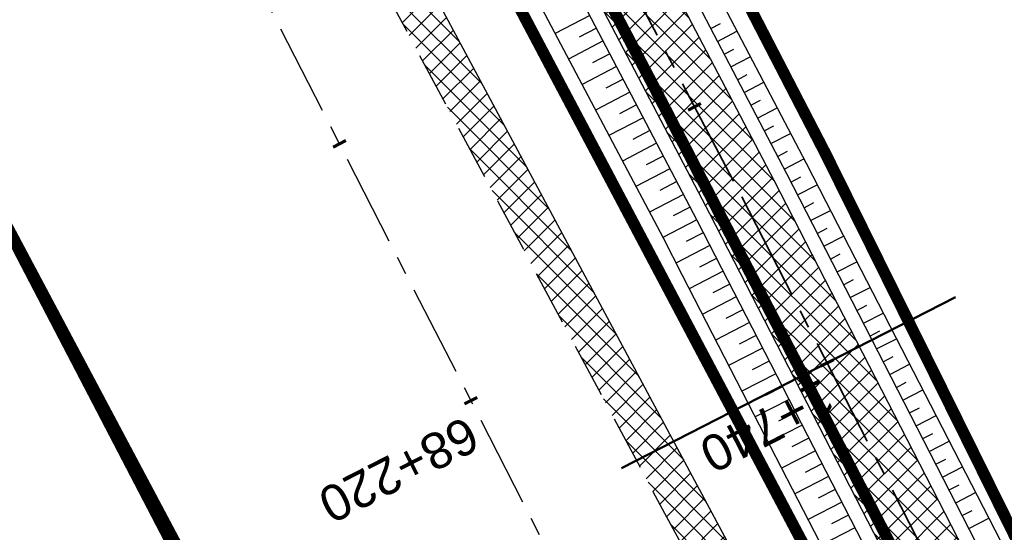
# Model space of a CAD drawing. Header units: metres. Extents: x 7529682 to 7533711, y 5721195 to 5727842.
# Tile 142 of 232: x 7530502 to 7530536, y 5726254 to 5726272. Entities that reach past the tile are written whole.
import ezdxf

# ---------------------------------------------------------------- set-up
doc = ezdxf.new("R2010")
doc.units = ezdxf.units.M
for name, pattern in [('817-dzialki-09-05-04$0$HIDDEN', [0.375, 0.25, -0.125]), ('ACAD_ISO05W100', [33, 24, -3, 0, -3, 0, -3]), ('CENTER', [50.800000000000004, 31.75, -6.35, 6.35, -6.35]), ('CENTER2', [28.575000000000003, 19.05, -3.175, 3.175, -3.175]), ('HIDDEN', [9.524999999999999, 6.35, -3.175])]:
    doc.linetypes.add(name, pattern=pattern)
for name, color, linetype in [('C-DROGI-SYTUACJA', 7, 'Continuous'), ('C-DROGI-SYTUACJA-ETYKIETY', 7, 'Continuous'), ('D-hatch-pobocza', 131, 'Continuous'), ('D-pobocza', 60, 'Continuous'), ('D-rowy', 160, 'Continuous'), ('D-skarpa', 2, 'Continuous'), ('D-skarpa-kreskowanie', 2, 'Continuous')]:
    doc.layers.add(name, color=color, linetype=linetype)
for name, color, linetype, lineweight, true_color in [('D-hatch-ciag-pieszo-rowerowy', 7, 'Continuous', 13, 0xff9f80), ('D-LR-etap-III', 7, '817-dzialki-09-05-04$0$HIDDEN', 50, 0x00008f), ('D-przekroje-pop', 7, 'Continuous', 50, 0x000099)]:
    doc.layers.add(name, color=color, linetype=linetype, lineweight=lineweight, true_color=true_color)
for name, color, linetype, lineweight in [('D-krawędzie', 3, 'Continuous', 30), ('D-obrzeża', 2, 'Continuous', 30), ('D-oś', 10, 'CENTER', 30), ('D-pas-drogowy', 7, 'ACAD_ISO05W100', 50)]:
    doc.layers.add(name, color=color, linetype=linetype, lineweight=lineweight)
doc.layers.add('poprzeczki', color=7, linetype='Continuous', true_color=0x0000c7)
doc.styles.get("Standard").update_dxf_attribs({"font": 'arial.ttf'})
pattern_1 = [(45, (0, 0), (-0.3367596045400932, 0.3367596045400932), []), (135, (0, 0), (-0.3367596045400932, -0.3367596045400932), [])]

# ---------------------------------------------------------------- blocks, each defined once
blk = doc.blocks.new('AeccTickLine')
at = {"color": 0, "linetype": 'ByBlock', "lineweight": -2}
blk.add_line((0, 1), (-3.673819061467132e-16, -1), dxfattribs=at)

msp = doc.modelspace()

# ---------------------------------------------------------------- hatches: boundary and pattern name
at = {"layer": 'D-hatch-ciag-pieszo-rowerowy'}
h = msp.add_hatch(dxfattribs=at)
h.set_pattern_fill('ANSI37', color=256, scale=0.15, style=0)
h.set_pattern_definition(pattern_1)
edge = h.paths.add_edge_path()
edge.add_line((7530579.998522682, 5726163.493739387), (7530582.284496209, 5726164.518555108))
edge.add_line((7530582.284496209, 5726164.518555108), (7530574.938047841, 5726178.433592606))
edge.add_arc((7530619.154135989, 5726201.777490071), 49.99999999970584, 202.6680019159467, 207.8318275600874, ccw=False)
edge.add_line((7530573.016462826, 5726182.507951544), (7530570.149922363, 5726189.371401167))
edge.add_arc((7530524.012249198, 5726170.10186264), 50.00000000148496, 22.66800191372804, 27.59343639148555)
edge.add_line((7530568.325081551, 5726193.261588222), (7530565.111118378, 5726199.411048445))
edge.add_arc((7530529.660852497, 5726180.883267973), 40.00000000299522, 27.5934364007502, 33.13088798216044)
edge.add_line((7530563.157820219, 5726202.745407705), (7530555.510576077, 5726214.462444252))
edge.add_arc((7530589.007543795, 5726236.324583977), 39.99999999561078, 208.4475238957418, 213.1308879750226, ccw=False)
edge.add_line((7530553.837393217, 5726217.270437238), (7530543.027684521, 5726237.223001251))
edge.add_line((7530543.027684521, 5726237.223001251), (7530528.098577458, 5726266.318802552))
edge.add_line((7530528.098577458, 5726266.318802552), (7530507.524476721, 5726305.703644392))
edge.add_line((7530507.524476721, 5726305.703644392), (7530488.365786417, 5726341.908676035))
edge.add_line((7530488.365786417, 5726341.908676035), (7530485.291037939, 5726347.724119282))
edge.add_line((7530485.291037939, 5726347.724119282), (7530482.336740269, 5726347.963133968))
edge.add_line((7530482.336740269, 5726347.963133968), (7530486.156097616, 5726340.739370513))
edge.add_line((7530486.156097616, 5726340.739370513), (7530505.311679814, 5726304.540212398))
edge.add_line((7530505.311679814, 5726304.540212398), (7530525.878466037, 5726265.169372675))
edge.add_line((7530525.878466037, 5726265.169372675), (7530540.816194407, 5726236.056769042))
edge.add_line((7530540.816194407, 5726236.056769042), (7530551.687957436, 5726215.98966512))
edge.add_arc((7530586.858108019, 5726235.043811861), 40.00000000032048, 208.4475238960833, 213.1308879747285)
edge.add_line((7530553.361140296, 5726213.181672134), (7530560.998180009, 5726201.480270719))
edge.add_arc((7530527.501212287, 5726179.618130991), 40.00000000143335, 27.59343638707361, 33.130887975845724, ccw=False)
edge.add_line((7530562.95147817, 5726198.145911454), (7530566.059636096, 5726192.19889448))
edge.add_arc((7530521.746803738, 5726169.039168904), 50.00000000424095, 22.668001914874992, 27.593436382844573, ccw=False)
edge.add_line((7530567.884476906, 5726188.308707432), (7530570.753025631, 5726181.440449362))
edge.add_arc((7530616.890698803, 5726200.709987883), 50.00000000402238, 202.6680019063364, 207.8318275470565)
edge.add_line((7530572.674610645, 5726177.366090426), (7530579.998522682, 5726163.493739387))
at = {"layer": 'D-hatch-pobocza'}
h = msp.add_hatch(dxfattribs=at)
h.set_pattern_fill('ANSI37', color=256, scale=0.15, style=0)
h.set_pattern_definition(pattern_1)
h.paths.add_polyline_path([(7530484.05, 5726334.34), (7530471.92, 5726357.11), (7530458.95, 5726381.07), (7530447.57, 5726403.23), (7530435.55, 5726425.46), (7530424.34, 5726446.96), (7530408.219999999, 5726477.68), (7530396.719999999, 5726499.26), (7530381.74, 5726527.87), (7530371.44, 5726547.5), (7530359.58, 5726569.81), (7530349.42, 5726588.72), (7530332.29, 5726621.37), (7530323.719999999, 5726638.05), (7530306.54, 5726670.82), (7530298.559999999, 5726686.33), (7530287.259999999, 5726707.54), (7530284.291048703, 5726713.261271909), (7530282.669641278, 5726712.403913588), (7530284.501430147, 5726708.939695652), (7530291.375516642, 5726695.939652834), (7530296.045865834, 5726687.107244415), (7530304.46414878, 5726671.186868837), (7530316.603827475, 5726648.181421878), (7530333.058434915, 5726617.014067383), (7530350.00379698, 5726585.00616126), (7530367.257623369, 5726552.315762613), (7530385.762825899, 5726517.234589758), (7530404.054360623, 5726482.546167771), (7530421.086512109, 5726450.182125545), (7530442.441939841, 5726409.661369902), (7530463.421308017, 5726369.849931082), (7530489.269347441, 5726320.82820421), (7530506.411845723, 5726288.291398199), (7530524.314558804, 5726254.7836642), (7530540.549094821, 5726224.891183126), (7530548.272673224, 5726210.668598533), (7530551.69684983, 5726207.034942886), (7530543.21, 5726222.9), (7530538.34, 5726232.11), (7530533.7, 5726240.35), (7530511.95, 5726280.97), (7530499.24, 5726305.31)])

# ---------------------------------------------------------------- linework, layer by layer
at = {"layer": 'C-DROGI-SYTUACJA', "color": 10, "linetype": 'CENTER2', "lineweight": 35, "ltscale": 0.2}
msp.add_lwpolyline([(7530444.81964382, 5726422.144181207), (7530467.787193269, 5726378.155809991), (7530487.261147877, 5726341.323634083), (7530506.418078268, 5726305.121928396), (7530526.988521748, 5726265.744087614), (7530541.921939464, 5726236.639885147), (7530552.762675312, 5726216.630051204, 0.02043787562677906), (7530554.435858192, 5726213.822058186), (7530562.078000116, 5726202.112839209, -0.02416639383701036), (7530564.031298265, 5726198.778479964), (7530567.391574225, 5726192.349071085, -0.02149457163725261), (7530568.851446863, 5726189.236921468), (7530572.058530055, 5726181.558099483, 0.02253525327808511), (7530573.595798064, 5726178.298612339), (7530581.269449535, 5726163.763813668, 0.09655801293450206), (7530584.871000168, 5726159.294358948), (7530589.549337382, 5726155.353842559, -0.1081082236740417), (7530591.633482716, 5726152.642882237), (7530599.060079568, 5726136.869261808, -0.1935663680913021), (7530599.403975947, 5726130.908749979), (7530599.097438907, 5726129.998316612, 0.2231735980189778), (7530599.582685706, 5726125.774388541), (7530602.576188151, 5726120.930317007, -0.0171909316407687)], format="xyb", dxfattribs=at)
at = {"layer": 'D-krawędzie', "linetype": 'HIDDEN', "ltscale": 0.3}
msp.add_lwpolyline([(7530304.46414878, 5726671.186868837), (7530316.603827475, 5726648.181421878), (7530333.058434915, 5726617.014067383), (7530350.00379698, 5726585.00616126), (7530367.257623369, 5726552.315762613), (7530385.762825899, 5726517.234589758), (7530404.054360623, 5726482.546167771), (7530421.086512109, 5726450.182125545), (7530442.441939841, 5726409.661369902), (7530463.421308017, 5726369.849931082), (7530489.269347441, 5726320.82820421), (7530506.411845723, 5726288.291398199), (7530524.314558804, 5726254.7836642), (7530540.549094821, 5726224.891183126), (7530548.24, 5726210.73)], dxfattribs=at)
at = {"layer": 'D-LR-etap-III', "ltscale": 10, "flags": 128}
msp.add_lwpolyline([(7531750.474471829, 5723895.103125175, 0.4, 0.4, 0), (7531750.505, 5723895.13, 0.4, 0.4, 0), (7531682.71, 5724022.92, 0.4, 0.4, 0), (7531619.177023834, 5724147.203692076, 0.4, 0.4, 0), (7531592.308960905, 5724198.48863389, 0.4, 0.4, 0), (7531553.263875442, 5724272.918564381, 0.4, 0.4, 0), (7531504.019999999, 5724366.79, 0.4, 0.4, 0), (7531482.09, 5724407.62, 0.4, 0.4, 0), (7531412.350402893, 5724541.182759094, 0.4, 0.4, 0), (7531388.463669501, 5724586.929768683, 0.4, 0.4, 0), (7531345.12, 5724669.94, 0.4, 0.4, 0), (7531127.66, 5725081.67, 0.4, 0.4, 0), (7531059.253139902, 5725211.040795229, 0.4, 0.4, 0), (7531008.007244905, 5725307.953830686, 0.4, 0.4, 0), (7530964.181635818, 5725390.835555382, 0.4, 0.4, 0), (7530914.557354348, 5725484.683561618, 0.4, 0.4, 0), (7530865.243241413, 5725577.493975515, 0.4, 0.4, 0), (7530840.085257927, 5725624.058651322, 0.4, 0.4, 0), (7530802.559525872, 5725694.924584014, 0.4, 0.4, 0), (7530755.54, 5725787.51, 0.4, 0.4, 0), (7530708.717810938, 5725876.303221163, 0.4, 0.4, 0), (7530695.12, 5725902.09, 0.4, 0.4, 0), (7530642.91397006, 5726001.07839487, 0.4, 0.4, 0), (7530634.934723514, 5726016.146615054, 0.4, 0.4, 0), (7530610.820000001, 5726061.929999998, 0.4, 0.4, 0), (7530610.820000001, 5726061.929999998, 0.4, 0.4, 0), (7530607.21, 5726063.51, 0.4, 0.4, 0), (7530597.42, 5726080.68, 0.4, 0.4, 0), (7530591.16, 5726088.44, 0.4, 0.4, 0), (7530581.28, 5726107.21, 0.4, 0.4, 0), (7530571.29, 5726130.56, 0.4, 0.4, 0), (7530549.554994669, 5726171.527317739, 0.4, 0.4, 0), (7530531.014309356, 5726206.473807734, 0.4, 0.4, 0), (7530516.461208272, 5726236.016618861, 0.4, 0.4, 0), (7530500.798929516, 5726266.141265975, 0.4, 0.4, 0), (7530491.349999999, 5726283.94, 0.4, 0.4, 0), (7530482.4, 5726303.41, 0.4, 0.4, 0), (7530482.4, 5726303.41, 0.4, 0.4, 0), (7530450.41, 5726357.28, 0.4, 0.4, 0), (7530397.759396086, 5726458.499907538, 0.4, 0.4, 0), (7530334.707815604, 5726583.664702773, 0.4, 0.4, 0), (7530303.939274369, 5726645.167943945, 0.4, 0.4, 0), (7530300.509779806, 5726651.777515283, 0.4, 0.4, 0), (7530289.213532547, 5726671.966724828, 0.4, 0.4, 0), (7530281.54, 5726685.57, 0.4, 0.4, 0), (7530261.37085633, 5726724.163374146, 0.4, 0.4, 0), (7530254.03, 5726738.21, 0.4, 0.4, 0), (7530197.219999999, 5726845.06, 0.4, 0.4, 0), (7530194.71, 5726849.15, 0.4, 0.4, 0), (7530195.92, 5726850.75, 0.4, 0.4, 0), (7530170.546669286, 5726892.961489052, 0.4, 0.4, 0), (7530143.174718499, 5726945.065838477, 0.4, 0.4, 0), (7530105.059999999, 5727018.32, 0.4, 0.4, 0), (7530100.059999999, 5727027.16, 0.4, 0.4, 0), (7530062.318670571, 5727099.625398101, 0.4, 0.4, 0), (7530015.378537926, 5727189.420463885, 0.4, 0.4, 0), (7529983.207960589, 5727250.206596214, 0.4, 0.4, 0), (7529953.284293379, 5727306.74720398, 0.4, 0.4, 0), (7529900.67053443, 5727406.15903814, 0.4, 0.4, 0), (7529890.630239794, 5727425.131178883, 0.4, 0.4, 0), (7529875.155383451, 5727454.426350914, 0.4, 0.4, 0), (7529857.560096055, 5727487.787346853, 0.4, 0.4, 0), (7529835.194401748, 5727530.19312405, 0.4, 0.4, 0), (7529811.740544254, 5727574.662079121, 0.4, 0.4, 0), (7529792.101859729, 5727611.922638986, 0.4, 0.4, 0), (7529768.066117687, 5727657.469613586, 0.4, 0.4, 0), (7529755.210566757, 5727682.131373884, 0.4, 0.4, 0), (7529753.309999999, 5727681.13, 0.4, 0.4, 0), (7529739.21, 5727707.77, 0.4, 0.4, 0), (7529735.394745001, 5727711.251990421, 0.4, 0.4, 0), (7529725.42, 5727730.2, 0.4, 0.4, 0), (7529723.55, 5727729.88, 0.4, 0.4, 0), (7529695.566668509, 5727782.932080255, 0.4, 0.4, 0), (7529717.67971874, 5727794.024357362, 0.4, 0.4, 0), (7529736.274870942, 5727758.647400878, 0.4, 0.4, 0), (7529736.274870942, 5727758.647400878, 0.4, 0.4, 0), (7529744.511003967, 5727750.406106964, 0.4, 0.4, 0), (7529744.511003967, 5727750.406106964, 0.4, 0.4, 0), (7529750.282568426, 5727738.549848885, 0.4, 0.4, 0), (7529777.108510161, 5727687.569424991, 0.4, 0.4, 0), (7529796.51537536, 5727651.329932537, 0.4, 0.4, 0), (7529814.937945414, 5727616.793170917, 0.4, 0.4, 0), (7529839.006722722, 5727572.303976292, 0.4, 0.4, 0), (7529860.617626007, 5727532.509108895, 0.4, 0.4, 0), (7529882.348967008, 5727491.504261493, 0.4, 0.4, 0), (7529904.865139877, 5727449.096370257, 0.4, 0.4, 0), (7529920.747384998, 5727418.884773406, 0.4, 0.4, 0), (7529946.676504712, 5727368.547487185, 0.4, 0.4, 0), (7529972.024701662, 5727320.573310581, 0.4, 0.4, 0), (7529987.740014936, 5727290.153392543, 0.4, 0.4, 0), (7529996.497385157, 5727273.661630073, 0.4, 0.4, 0), (7530017.541471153, 5727234.202689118, 0.4, 0.4, 0), (7530033.053657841, 5727204.864166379, 0.4, 0.4, 0), (7530051.622983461, 5727170.222745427, 0.4, 0.4, 0), (7530069.276612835, 5727137.015751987, 0.4, 0.4, 0), (7530089.385386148, 5727097.533639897, 0.4, 0.4, 0), (7530109.712512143, 5727060.746615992, 0.4, 0.4, 0), (7530136.769722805, 5727011.640131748, 0.4, 0.4, 0), (7530162.446686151, 5726962.743777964, 0.4, 0.4, 0), (7530187.674104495, 5726916.992101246, 0.4, 0.4, 0), (7530207.820739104, 5726879.335323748, 0.4, 0.4, 0), (7530230.625609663, 5726834.518686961, 0.4, 0.4, 0), (7530262.288093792, 5726776.61832811, 0.4, 0.4, 0), (7530277.509672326, 5726760.213143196, 0.4, 0.4, 0), (7530286.036865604, 5726744.106684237, 0.4, 0.4, 0), (7530288.097472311, 5726735.884066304, 0.4, 0.4, 0), (7530290.393870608, 5726725.046963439, 0.4, 0.4, 0), (7530296.17664807, 5726713.582980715, 0.4, 0.4, 0), (7530302.726195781, 5726701.18226779, 0.4, 0.4, 0), (7530325.685047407, 5726657.466383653, 0.4, 0.4, 0), (7530343.243978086, 5726623.648592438, 0.4, 0.4, 0), (7530360.229820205, 5726591.746871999, 0.4, 0.4, 0), (7530383.20855044, 5726548.059469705, 0.4, 0.4, 0), (7530406.017875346, 5726503.605514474, 0.4, 0.4, 0), (7530427.464919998, 5726462.620289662, 0.4, 0.4, 0), (7530447.9278544, 5726424.388014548, 0.4, 0.4, 0), (7530471.126878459, 5726379.920667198, 0.4, 0.4, 0), (7530490.501003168, 5726343.033350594, 0.4, 0.4, 0), (7530509.499458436, 5726306.733076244, 0.4, 0.4, 0), (7530529.890269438, 5726267.244072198, 0.4, 0.4, 0), (7530543.852446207, 5726238.990319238, 0.4, 0.4, 0), (7530554.808897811, 5726218.943990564, 0.4, 0.4, 0), (7530559.027108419, 5726212.223286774, 0.4, 0.4, 0), (7530563.060988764, 5726206.409670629, 0.4, 0.4, 0), (7530566.93354971, 5726200.463543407, 0.4, 0.4, 0), (7530569.771022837, 5726194.901501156, 0.4, 0.4, 0), (7530571.47319415, 5726191.282350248, 0.4, 0.4, 0), (7530572.839142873, 5726188.024533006, 0.4, 0.4, 0), (7530575.295071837, 5726182.034664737, 0.4, 0.4, 0), (7530579.736851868, 5726173.306070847, 0.4, 0.4, 0), (7530583.3, 5726167.41, 0.4, 0.4, 0), (7530593.4, 5726163.33, 0.4, 0.4, 0), (7530598.618375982, 5726155.264489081, 0.4, 0.4, 0), (7530608.258304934, 5726140.497132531, 0.4, 0.4, 0), (7530603.269999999, 5726136.83, 0.4, 0.4, 0), (7530606.53, 5726131.84, 0.4, 0.4, 0), (7530604.239057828, 5726124.21679044, 0.4, 0.4, 0), (7530605.847136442, 5726121.630127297, 0.4, 0.4, 0), (7530608.971611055, 5726116.164124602, 0.4, 0.4, 0), (7530618.114293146, 5726097.791111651, 0.4, 0.4, 0), (7530651.213125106, 5726034.959524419, 0.4, 0.4, 0), (7530670.243741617, 5725998.61095082, 0.4, 0.4, 0), (7530698.075474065, 5725945.952624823, 0.4, 0.4, 0), (7530716.505955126, 5725911.3051464, 0.4, 0.4, 0), (7530735.223454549, 5725875.667401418, 0.4, 0.4, 0), (7530752.504235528, 5725842.154920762, 0.4, 0.4, 0), (7530778.310652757, 5725793.501254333, 0.4, 0.4, 0), (7530797.499961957, 5725756.381811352, 0.4, 0.4, 0), (7530812.518974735, 5725728.28874362, 0.4, 0.4, 0), (7530820.039295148, 5725713.160404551, 0.4, 0.4, 0), (7530822.422446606, 5725710.193574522, 0.4, 0.4, 0), (7530833.154893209, 5725688.800634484, 0.4, 0.4, 0), (7530849.629354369, 5725656.158601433, 0.4, 0.4, 0), (7530867.98290276, 5725621.963939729, 0.4, 0.4, 0), (7530872.629809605, 5725612.88760475, 0.4, 0.4, 0), (7530880.354488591, 5725597.594500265, 0.4, 0.4, 0), (7530883.839446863, 5725593.389159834, 0.4, 0.4, 0), (7530891.782113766, 5725587.763349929, 0.4, 0.4, 0), (7530895.038670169, 5725584.280746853, 0.4, 0.4, 0), (7530897.033644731, 5725580.941110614, 0.4, 0.4, 0), (7530900.951646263, 5725579.945856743, 0.4, 0.4, 0), (7530904.80970798, 5725571.977328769, 0.4, 0.4, 0), (7530903.682362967, 5725568.566434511, 0.4, 0.4, 0), (7530908.900614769, 5725558.844845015, 0.4, 0.4, 0), (7530910.252030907, 5725545.671606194, 0.4, 0.4, 0), (7530912.872986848, 5725538.645543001, 0.4, 0.4, 0), (7530945.278171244, 5725478.464284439, 0.4, 0.4, 0), (7530959.692318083, 5725450.24628822, 0.4, 0.4, 0), (7531002.82670893, 5725368.192370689, 0.4, 0.4, 0), (7531044.703532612, 5725290.314293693, 0.4, 0.4, 0), (7531064.098839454, 5725253.212562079, 0.4, 0.4, 0), (7531083.010253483, 5725216.677517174, 0.4, 0.4, 0), (7531113.013137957, 5725158.465613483, 0.4, 0.4, 0), (7531137.364304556, 5725113.07076138, 0.4, 0.4, 0), (7531150.830830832, 5725086.711759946, 0.4, 0.4, 0), (7531159.745663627, 5725076.640848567, 0.4, 0.4, 0), (7531166.309999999, 5725074.58, 0.4, 0.4, 0), (7531172.29, 5725062.58, 0.4, 0.4, 0), (7531170.589828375, 5725055.605912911, 0.4, 0.4, 0), (7531173.732823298, 5725044.080706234, 0.4, 0.4, 0), (7531215.342008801, 5724964.859648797, 0.4, 0.4, 0), (7531238.054496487, 5724921.684649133, 0.4, 0.4, 0), (7531262.389821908, 5724875.282876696, 0.4, 0.4, 0), (7531295.587160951, 5724811.265731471, 0.4, 0.4, 0), (7531348.487908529, 5724712.362812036, 0.4, 0.4, 0), (7531363.740817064, 5724682.68394264, 0.4, 0.4, 0), (7531366.986905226, 5724675.865317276, 0.4, 0.4, 0), (7531382.541261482, 5724646.110625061, 0.4, 0.4, 0), (7531401.299165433, 5724610.874551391, 0.4, 0.4, 0), (7531428.964837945, 5724558.862274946, 0.4, 0.4, 0), (7531449.111202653, 5724520.397801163, 0.4, 0.4, 0), (7531477.292992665, 5724465.831467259, 0.4, 0.4, 0), (7531500.996290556, 5724421.112506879, 0.4, 0.4, 0), (7531512.121834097, 5724400.549045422, 0.4, 0.4, 0), (7531513.78163794, 5724396.757451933, 0.4, 0.4, 0), (7531526.32, 5724379.39, 0.4, 0.4, 0), (7531566.783642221, 5724302.73628205, 0.4, 0.4, 0), (7531578.579156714, 5724282.774819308, 0.4, 0.4, 0), (7531584.232619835, 5724273.111246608, 0.4, 0.4, 0), (7531590.109283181, 5724263.508189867, 0.4, 0.4, 0), (7531593.027899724, 5724258.771479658, 0.4, 0.4, 0), (7531595.711841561, 5724254.226824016, 0.4, 0.4, 0), (7531601.659976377, 5724243.898197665, 0.4, 0.4, 0), (7531606.097733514, 5724235.986407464, 0.4, 0.4, 0), (7531609.382207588, 5724230.799061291, 0.4, 0.4, 0), (7531611.580260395, 5724227.671180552, 0.4, 0.4, 0), (7531612.707802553, 5724225.86410867, 0.4, 0.4, 0), (7531618.665224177, 5724214.480919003, 0.4, 0.4, 0), (7531619.885522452, 5724212.333950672, 0.4, 0.4, 0), (7531620.931818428, 5724210.787064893, 0.4, 0.4, 0), (7531623.518605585, 5724207.111542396, 0.4, 0.4, 0), (7531626.143926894, 5724203.61306897, 0.4, 0.4, 0), (7531632.022984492, 5724196.485954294, 0.4, 0.4, 0), (7531653.949089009, 5724152.617641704, 0.4, 0.4, 0), (7531656.750690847, 5724143.103797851, 0.4, 0.4, 0), (7531659.61440691, 5724133.254504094, 0.4, 0.4, 0), (7531661.627147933, 5724128.646047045, 0.4, 0.4, 0.01093811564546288), (7531674.314987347, 5724101.43546424, 0.4, 0.4, 0), (7531685.137626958, 5724081.408252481, 0.4, 0.4, 0), (7531692.159945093, 5724066.277333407, 0.4, 0.4, 0), (7531699.662164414, 5724051.388120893, 0.4, 0.4, 0), (7531704.480624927, 5724040.808561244, 0.4, 0.4, 0), (7531704.480624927, 5724040.808561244, 0.4, 0.4, 0), (7531704.401251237, 5724037.368913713, 0.4, 0.4, 0), (7531720.383609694, 5724003.441317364, 0.4, 0.4, 0), (7531728.79890528, 5723986.206298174, 0.4, 0.4, 0), (7531733.237926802, 5723977.192631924, 0.4, 0.4, 0), (7531736.750027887, 5723969.505210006, 0.4, 0.4, 0), (7531737.336143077, 5723968.518916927, 0.4, 0.4, 0), (7531738.285051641, 5723967.699360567, 0.4, 0.4, 0), (7531742.180915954, 5723962.346428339, 0.4, 0.4, 0), (7531744.286141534, 5723958.615526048, 0.4, 0.4, 0), (7531755.393260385, 5723944.192617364, 0.4, 0.4, 0), (7531758.69, 5723936.76, 0.4, 0.4, 0), (7531780.08, 5723929.25, 0.4, 0.4, 0), (7531792.611989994, 5723906.337708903, 0.4, 0.4, 0), (7531792.611989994, 5723906.337708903, 0.4, 0.4, 0), (7531756.962094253, 5723883.055323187, 0.4, 0.4, 0), (7531750.46, 5723895.130000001, 0.4, 0.4, 0), (7531750.46, 5723895.130000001, 0, 0, 0)], format="xyseb", dxfattribs=at)
at = {"layer": 'D-obrzeża'}
for points in [[(7530445.927238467, 5726422.723607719), (7530468.89375299, 5726378.737218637), (7530488.365786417, 5726341.908676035), (7530507.524476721, 5726305.703644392), (7530528.098577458, 5726266.318802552), (7530543.027684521, 5726237.223001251), (7530553.837393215, 5726217.270437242, 0.02043787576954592), (7530555.510576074, 5726214.462444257), (7530563.157820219, 5726202.745407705, -0.0241663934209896), (7530565.111118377, 5726199.411048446), (7530568.325081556, 5726193.261588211, -0.0214945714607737), (7530570.149922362, 5726189.371401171), (7530573.016462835, 5726182.507951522, 0.02253525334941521), (7530574.938047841, 5726178.433592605), (7530582.466790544, 5726164.173268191, 0.1441227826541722), (7530586.406513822, 5726160.126788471), (7530591.401727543, 5726157.316315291, -0.1432658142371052), (7530593.36372415, 5726155.307912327), (7530594.228048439, 5726153.684013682)], [(7530443.712049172, 5726421.564754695), (7530466.680633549, 5726377.574401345), (7530486.156097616, 5726340.739370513), (7530505.311679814, 5726304.540212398), (7530525.878466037, 5726265.169372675), (7530540.816194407, 5726236.056769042), (7530551.687957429, 5726215.989665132, 0.02043787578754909), (7530553.361140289, 5726213.181672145), (7530560.998180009, 5726201.480270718, -0.02416639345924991), (7530562.95147817, 5726198.145911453), (7530566.059636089, 5726192.198894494, -0.02149457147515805), (7530567.884476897, 5726188.308707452), (7530570.753025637, 5726181.440449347, 0.02253525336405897), (7530572.674610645, 5726177.366090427), (7530580.714128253, 5726162.138298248, 0.1015835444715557), (7530584.545960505, 5726157.478765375), (7530584.686263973, 5726157.365285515, -0.1007353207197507), (7530588.494501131, 5726152.75026333), (7530588.874100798, 5726152.037068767)]]:
    msp.add_lwpolyline(points, format="xyb", dxfattribs=at)
at = {"layer": 'D-oś', "ltscale": 0.1}
msp.add_lwpolyline([(7530594.845000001, 5726110.895), (7530540.21, 5726214.45), (7530503.320056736, 5726286.650988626), (7530486.173361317, 5726319.195761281), (7530460.324927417, 5726368.21823651), (7530439.345630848, 5726408.029539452), (7530417.989237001, 5726448.552129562), (7530400.958415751, 5726480.913646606), (7530382.667120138, 5726515.601615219), (7530364.162298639, 5726550.68206594), (7530346.909504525, 5726583.37050876), (7530329.964237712, 5726615.378234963), (7530313.508365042, 5726646.547986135), (7530301.370075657, 5726669.550802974)], dxfattribs=at)
at = {"layer": 'D-pas-drogowy', "ltscale": 0.2, "flags": 128}
msp.add_lwpolyline([(7531633.018560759, 5724182.834272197, 0.4, 0.4, 0), (7531617.558899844, 5724211.608162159, 0.4, 0.4, 0), (7531566.783642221, 5724302.73628205, 0.4, 0.4, 0), (7531538.419082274, 5724356.469679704, 0.4, 0.4, 0), (7531526.32, 5724379.39, 0.4, 0.4, 0), (7531516.102085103, 5724393.607319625, 0.4, 0.4, 0.001485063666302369), (7531513.78037409, 5724396.837773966, 0.4, 0.4, 0), (7531501.87, 5724413.41, 0.4, 0.4, 0), (7531474.926107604, 5724464.507896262, 0.4, 0.4, 0), (7531446.200436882, 5724518.992313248, 0.4, 0.4, 0), (7531424.962185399, 5724559.262257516, 0.4, 0.4, 0), (7531398.444460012, 5724609.565801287, 0.4, 0.4, 0), (7531379.647455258, 5724645.216004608, 0.4, 0.4, 0), (7531365.23, 5724672.56, 0.4, 0.4, 0), (7531341.305752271, 5724717.915356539, 0.4, 0.4, 0), (7531312.899996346, 5724771.788898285, 0.4, 0.4, 0), (7531292.590923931, 5724810.306502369, 0.4, 0.4, 0), (7531259.391619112, 5724873.271351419, 0.4, 0.4, 0), (7531233.740401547, 5724921.922582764, 0.4, 0.4, 0), (7531203.072738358, 5724980.092044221, 0.4, 0.4, 0), (7531173.471398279, 5725036.225177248, 0.4, 0.4, 0), (7531168.269999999, 5725046.09, 0.4, 0.4, 0), (7531172.29, 5725062.58, 0.4, 0.4, 0), (7531166.309999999, 5725074.58, 0.4, 0.4, 0), (7531150.32, 5725079.6, 0.4, 0.4, 0), (7531141.5, 5725096.43, 0.4, 0.4, 0), (7531109.311735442, 5725157.814415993, 0.4, 0.4, 0), (7531086.641300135, 5725201.047918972, 0.4, 0.4, 0), (7531059.198258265, 5725253.383662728, 0.4, 0.4, 0), (7531028.206828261, 5725312.48946212, 0.4, 0.4, 0), (7530999.104694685, 5725367.990143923, 0.4, 0.4, 0), (7530956.247527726, 5725449.724815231, 0.4, 0.4, 0), (7530924.397774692, 5725510.463768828, 0.4, 0.4, 0), (7530897.509999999, 5725561.74, 0.4, 0.4, 0), (7530894.46, 5725566.14, 0.4, 0.4, 0), (7530892.16, 5725570.49, 0.4, 0.4, 0), (7530869.362688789, 5725613.307018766, 0.4, 0.4, 0), (7530861.693971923, 5725627.704613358, 0.4, 0.4, 0), (7530852.74, 5725644.52, 0.4, 0.4, 0), (7530831.509999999, 5725684.2, 0.4, 0.4, 0), (7530811.13, 5725722.52, 0.4, 0.4, 0), (7530792.3476413, 5725757.940652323, 0.4, 0.4, 0), (7530768.03, 5725803.8, 0.4, 0.4, 0), (7530748.768542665, 5725840.178507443, 0.4, 0.4, 0), (7530727.7, 5725879.97, 0.4, 0.4, 0), (7530712.0981582, 5725909.54523909, 0.4, 0.4, 0), (7530693.644105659, 5725944.645156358, 0.4, 0.4, 0), (7530665.702224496, 5725997.538976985, 0.4, 0.4, 0), (7530641.759999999, 5726042.88, 0.4, 0.4, 0), (7530616.5, 5726091.48, 0.4, 0.4, 0), (7530604.628439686, 5726114.319880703, 0.4, 0.4, -0.007762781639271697), (7530602.5, 5726118.43, 0.4, 0.4, 0), (7530603.992037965, 5726123.394821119, 0.4, 0.4, 0), (7530606.53, 5726131.84, 0.4, 0.4, 0), (7530603.269999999, 5726136.83, 0.4, 0.4, 0), (7530593.775620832, 5726151.368713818, 0.4, 0.4, 0), (7530590.202637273, 5726156.84001263, 0.4, 0.4, 0), (7530583.3, 5726167.41, 0.4, 0.4, 0), (7530580.578343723, 5726170.427567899, 0.4, 0.4, 0), (7530575.849999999, 5726175.67, 0.4, 0.4, 0), (7530569.009999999, 5726186.66, 0.4, 0.4, 0), (7530562.555322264, 5726199.189409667, 0.4, 0.4, 0), (7530555.67, 5726211.39, 0.4, 0.4, 0), (7530548.29, 5726224.23, 0.4, 0.4, 0), (7530540.58, 5726237.71, 0.4, 0.4, 0), (7530532.679999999, 5726252.65, 0.4, 0.4, 0), (7530524.059999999, 5726269.35, 0.4, 0.4, 0), (7530502.82, 5726309.91, 0.4, 0.4, 0), (7530488.83, 5726336.63, 0.4, 0.4, 0), (7530466.03, 5726380.16, 0.4, 0.4, 0), (7530438.469999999, 5726432.77, 0.4, 0.4, 0), (7530424.53, 5726459.09, 0.4, 0.4, 0), (7530401.63, 5726502.97, 0.4, 0.4, 0), (7530383.38, 5726538.06, 0.4, 0.4, 0), (7530353.969999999, 5726593.52, 0.4, 0.4, 0), (7530338.469999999, 5726622.74, 0.4, 0.4, 0), (7530322.009999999, 5726653.88, 0.4, 0.4, 0), (7530297.54, 5726700.33, 0.4, 0.4, 0), (7530287.38, 5726719.6, 0.4, 0.4, 0), (7530285.94993921, 5726722.315508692, 0.4, 0.4, 0), (7530280.259999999, 5726733.12, 0.4, 0.4, 0), (7530266.73, 5726758.74, 0.4, 0.4, 0), (7530260.42, 5726770.47, 0.4, 0.4, 0), (7530253.25, 5726783.82, 0.4, 0.4, 0), (7530244.95, 5726799.33, 0.4, 0.4, 0), (7530239.389999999, 5726808.49, 0.4, 0.4, 0), (7530238.29, 5726807.9, 0.4, 0.4, 0), (7530218.11, 5726850.67, 0.4, 0.4, 0), (7530175.906646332, 5726928.168028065, 0.4, 0.4, 0), (7530096.679999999, 5727076.15, 0.4, 0.4, 0), (7530094.679999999, 5727079.89, 0.4, 0.4, 0), (7530064.59693469, 5727135.522637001, 0.4, 0.4, 0), (7530046.730970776, 5727168.8921561, 0.4, 0.4, 0), (7530025.803045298, 5727208.461374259, 0.4, 0.4, 0), (7530012.846501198, 5727232.979315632, 0.4, 0.4, 0), (7529994.15, 5727268.45, 0.4, 0.4, 0), (7529981.670868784, 5727291.93018666, 0.4, 0.4, 0), (7529949.889999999, 5727351.73, 0.4, 0.4, 0), (7529924.75, 5727399.03, 0.4, 0.4, 0), (7529915.515824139, 5727417.099754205, 0.4, 0.4, 0), (7529885.83, 5727475.19, 0.4, 0.4, 0), (7529862.559999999, 5727519.97, 0.4, 0.4, 0), (7529852.984923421, 5727538.191086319, 0.4, 0.4, 0), (7529836.513084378, 5727569.51130111, 0.4, 0.4, 0), (7529815.36890814, 5727609.140983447, 0.4, 0.4, 0), (7529792.795203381, 5727651.247499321, 0.4, 0.4, 0), (7529774.199114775, 5727685.858348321, 0.4, 0.4, 0), (7529746.966026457, 5727736.059440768, 0.4, 0.4, 0), (7529733.92, 5727757.62, 0.4, 0.4, 0), (7529708.607472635, 5727806.388536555, 0.4, 0.4, 0), (7529688.491967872, 5727796.344621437, 0.4, 0.4, 0), (7529723.55, 5727729.88, 0.4, 0.4, 0), (7529725.42, 5727730.2, 0.4, 0.4, 0), (7529735.38, 5727711.28, 0.4, 0.4, 0), (7529739.21, 5727707.77, 0.4, 0.4, 0), (7529753.309999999, 5727681.13, 0.4, 0.4, 0), (7529755.178396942, 5727682.114424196, 0.4, 0.4, 0), (7529792.101859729, 5727611.922638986, 0.4, 0.4, 0), (7529811.740544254, 5727574.662079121, 0.4, 0.4, 0), (7529835.194401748, 5727530.19312405, 0.4, 0.4, 0), (7529857.560096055, 5727487.787346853, 0.4, 0.4, 0), (7529875.155383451, 5727454.426350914, 0.4, 0.4, 0), (7529890.630239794, 5727425.131178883, 0.4, 0.4, 0), (7529900.67053443, 5727406.15903814, 0.4, 0.4, 0), (7529953.284293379, 5727306.74720398, 0.4, 0.4, 0), (7529983.207960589, 5727250.206596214, 0.4, 0.4, 0), (7530015.378537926, 5727189.420463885, 0.4, 0.4, 0), (7530062.318670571, 5727099.625398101, 0.4, 0.4, 0), (7530100.059999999, 5727027.16, 0.4, 0.4, 0), (7530105.059999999, 5727018.32, 0.4, 0.4, 0), (7530143.174718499, 5726945.065838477, 0.4, 0.4, 0), (7530170.546669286, 5726892.961489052, 0.4, 0.4, 0), (7530195.92, 5726850.75, 0.4, 0.4, 0), (7530194.71, 5726849.15, 0.4, 0.4, 0), (7530197.219999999, 5726845.06, 0.4, 0.4, 0), (7530254.03, 5726738.21, 0.4, 0.4, 0), (7530261.37085633, 5726724.163374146, 0.4, 0.4, 0), (7530281.54, 5726685.57, 0.4, 0.4, 0), (7530289.213532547, 5726671.966724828, 0.4, 0.4, 0), (7530300.509779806, 5726651.777515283, 0.4, 0.4, 0), (7530303.939274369, 5726645.167943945, 0.4, 0.4, 0), (7530334.707815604, 5726583.664702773, 0.4, 0.4, 0), (7530397.759396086, 5726458.499907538, 0.4, 0.4, 0), (7530450.41, 5726357.28, 0.4, 0.4, 0), (7530482.4, 5726303.41, 0.4, 0.4, 0), (7530483.687990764, 5726301.003383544, 0.4, 0.4, 0), (7530491.349999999, 5726283.94, 0.4, 0.4, 0), (7530512.67, 5726243.78, 0.4, 0.4, 0), (7530529.429999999, 5726209.46, 0.4, 0.4, 0), (7530571.29, 5726130.56, 0.4, 0.4, 0), (7530581.28, 5726107.21, 0.4, 0.4, 0), (7530591.16, 5726088.44, 0.4, 0.4, 0), (7530597.42, 5726080.68, 0.4, 0.4, 0), (7530607.21, 5726063.51, 0.4, 0.4, 0), (7530610.820000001, 5726061.929999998, 0.4, 0.4, 0), (7530634.934723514, 5726016.146615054, 0.4, 0.4, 0), (7530642.91397006, 5726001.07839487, 0.4, 0.4, 0), (7530695.12, 5725902.09, 0.4, 0.4, 0), (7530708.717810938, 5725876.303221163, 0.4, 0.4, 0), (7530755.54, 5725787.51, 0.4, 0.4, 0), (7530802.559525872, 5725694.924584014, 0.4, 0.4, 0), (7530840.085257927, 5725624.058651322, 0.4, 0.4, 0), (7530865.243241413, 5725577.493975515, 0.4, 0.4, 0), (7530914.557354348, 5725484.683561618, 0.4, 0.4, 0), (7530964.181635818, 5725390.835555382, 0.4, 0.4, 0), (7531008.007244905, 5725307.953830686, 0.4, 0.4, 0), (7531059.253139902, 5725211.040795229, 0.4, 0.4, 0), (7531127.66, 5725081.67, 0.4, 0.4, 0), (7531345.12, 5724669.94, 0.4, 0.4, 0), (7531388.463669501, 5724586.929768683, 0.4, 0.4, 0), (7531412.350402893, 5724541.182759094, 0.4, 0.4, 0), (7531482.09, 5724407.62, 0.4, 0.4, 0), (7531504.019999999, 5724366.79, 0.4, 0.4, 0), (7531519.374444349, 5724337.520497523, 0.4, 0.4, 0), (7531563.748815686, 5724252.931583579, 0.4, 0.4, 0), (7531602.175111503, 5724179.681224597, 0.4, 0.4, 0), (7531619.177023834, 5724147.203692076, 0.4, 0.4, 0), (7531625.038493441, 5724135.63500206, 0.4, 0.4, 0), (7531656.796442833, 5724073.31633882, 0.4, 0.4, 0), (7531675.12, 5724037.36, 0.4, 0.4, 0), (7531682.71, 5724022.92, 0.4, 0.4, 0), (7531705.565196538, 5723979.810545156, 0.4, 0.4, 0), (7531736.605941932, 5723921.261514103, 0.4, 0.4, 0), (7531750.46, 5723895.130000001, 0.4, 0.4, 0), (7531740.769999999, 5723886.56, 0.4, 0.4, 0), (7531732.86, 5723885, 0.4, 0.4, 0), (7531722.179999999, 5723887.77, 0.4, 0.4, 0), (7531729.87, 5723862.17, 0.4, 0.4, 0), (7531742.92, 5723861.93, 0.4, 0.4, 0), (7531763.71, 5723859.52, 0.4, 0.4, 0), (7531768.42, 5723854.12, 0.4, 0.4, 0), (7531787.42, 5723817.97, 0.4, 0.4, 0), (7531795.57, 5723809.82, 0.4, 0.4, 0), (7531816.346897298, 5723819.850397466, 0.4, 0.4, 0), (7531816.346897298, 5723819.850397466, 0.4, 0.4, 0), (7531805.059999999, 5723843.23, 0.4, 0.4, 0), (7531803.61, 5723886.23, 0.4, 0.4, 0), (7531803.61, 5723886.23, 0.4, 0.4, 0), (7531780.08, 5723929.25, 0.4, 0.4, 0), (7531758.69, 5723936.76, 0.4, 0.4, 0), (7531749.3590272, 5723946.412126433, 0.4, 0.4, 0), (7531742.71, 5723953.29, 0.4, 0.4, 0), (7531735.177368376, 5723967.877529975, 0.4, 0.4, 0), (7531722.37, 5723992.68, 0.4, 0.4, 0), (7531705.041669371, 5724030.885563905, 0.4, 0.4, 0), (7531699.469999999, 5724043.17, 0.4, 0.4, 0), (7531692.69, 5724058.11, 0.4, 0.4, 0), (7531679.672010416, 5724084.016803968, 0.4, 0.4, 0), (7531674.55, 5724094.21, 0.4, 0.4, 0), (7531666.633166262, 5724114.002855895, 0.4, 0.4, 0), (7531649, 5724153.82, 0.4, 0.4, 0), (7531641.49, 5724149.34, 0.4, 0.4, 0), (7531626.04, 5724179.34, 0.4, 0.4, 0), (7531633.03, 5724182.84, 0, 0, 0)], format="xyseb", dxfattribs=at)
at = {"layer": 'D-pobocza'}
msp.add_lwpolyline([(7530548.272673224, 5726210.668598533), (7530551.69684983, 5726207.034942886), (7530543.21, 5726222.9), (7530538.34, 5726232.11), (7530533.7, 5726240.35), (7530511.95, 5726280.97), (7530499.24, 5726305.31), (7530484.05, 5726334.34), (7530471.92, 5726357.11), (7530458.95, 5726381.07), (7530447.57, 5726403.23), (7530435.55, 5726425.46), (7530424.34, 5726446.96), (7530408.219999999, 5726477.68), (7530396.719999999, 5726499.26), (7530381.74, 5726527.87), (7530371.44, 5726547.5), (7530359.58, 5726569.81), (7530349.42, 5726588.72), (7530332.29, 5726621.37), (7530323.719999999, 5726638.05), (7530306.54, 5726670.82)], dxfattribs=at)
for points in [[(7530324.032388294, 5726655.813713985), (7530341.471974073, 5726622.699070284), (7530358.390317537, 5726590.298920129), (7530381.35380982, 5726547.094645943), (7530404.499700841, 5726502.816380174), (7530425.990268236, 5726461.837237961), (7530446.370276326, 5726422.955378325), (7530469.336376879, 5726378.969782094), (7530488.807806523, 5726342.142381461), (7530507.967036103, 5726305.936330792), (7530528.542599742, 5726266.548688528), (7530543.469982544, 5726237.456247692), (7530554.277020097, 5726217.508614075, 0.02043787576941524), (7530555.92928817, 5726214.735721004), (7530563.576532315, 5726203.018684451, -0.0241663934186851), (7530565.554246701, 5726199.642645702), (7530568.768209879, 5726193.493185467, -0.02149457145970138), (7530570.611299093, 5726189.564096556), (7530573.477839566, 5726182.700646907, 0.0225352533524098), (7530575.380208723, 5726178.66703158), (7530582.908951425, 5726164.406707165)], [(7530320.935591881, 5726654.182808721), (7530338.372316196, 5726621.073598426), (7530355.293739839, 5726588.667549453), (7530378.257598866, 5726545.462585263), (7530401.398999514, 5726501.192909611), (7530422.890394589, 5726460.212189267), (7530443.269011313, 5726421.332984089), (7530466.238009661, 5726377.341837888), (7530485.714077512, 5726340.505665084), (7530504.869120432, 5726304.307525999), (7530525.434443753, 5726264.9394867), (7530540.373896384, 5726235.823522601), (7530551.248330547, 5726215.751488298, 0.02043787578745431), (7530552.942428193, 5726212.908395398), (7530560.579467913, 5726201.206993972, -0.02416639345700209), (7530562.508349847, 5726197.914314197), (7530565.616507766, 5726191.967297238, -0.02149457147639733), (7530567.423100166, 5726188.116012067), (7530570.291648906, 5726181.247753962, 0.02253525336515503), (7530572.232449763, 5726177.132651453), (7530572.778585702, 5726176.098205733)]]:
    msp.add_lwpolyline(points, format="xyb", dxfattribs=at)
at = {"layer": 'D-przekroje-pop', "extrusion": (-0.4565147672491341, 0.8897158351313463, 0), "elevation": 1656946.060259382}
msp.add_lwpolyline([(-9314158.981940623, 0), (-9314153.981940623, 0), (-9314145.98194062, 0)], dxfattribs=at)
at = {"layer": 'D-rowy', "linetype": 'HIDDEN', "ltscale": 0.1, "const_width": 0.4, "flags": 128}
msp.add_lwpolyline([(7530551.499172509, 5726212.266704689), (7530543.596747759, 5726226.236200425), (7530531.122140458, 5726249.920489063), (7530513.079232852, 5726284.071746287), (7530493.258053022, 5726321.227384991), (7530474.306713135, 5726357.906968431), (7530450.222123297, 5726402.719503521), (7530429.96750982, 5726441.4535147), (7530407.859108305, 5726483.738318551), (7530388.274906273, 5726520.930796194), (7530367.427952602, 5726560.808648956), (7530342.591333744, 5726608.109324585), (7530323.481608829, 5726644.276261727), (7530301.726796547, 5726686.325455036), (7530278.863028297, 5726729.804599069), (7530276.237700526, 5726736.773394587), (7530276.237700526, 5726736.773394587)], dxfattribs=at)
at = {"layer": 'D-skarpa', "linetype": 'Continuous'}
for points in [[(7530504.009067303, 5726302.848107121), (7530520.287371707, 5726271.863860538), (7530522.619854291, 5726267.4412018), (7530524.265659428, 5726264.321701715), (7530524.926050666, 5726263.030248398), (7530527.210283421, 5726258.582520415), (7530529.502477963, 5726254.138877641), (7530531.779766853, 5726249.68758675, -0.03680855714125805), (7530539.502842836, 5726236.790995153), (7530539.563343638, 5726236.672352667), (7530540.118434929, 5726235.714503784), (7530542.110440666, 5726232.464289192), (7530544.442759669, 5726228.041230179), (7530546.897943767, 5726223.684735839), (7530547.715518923, 5726220.159828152), (7530547.715518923, 5726220.159828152), (7530551.181385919, 5726213.752938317), (7530551.181385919, 5726213.752938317), (7530551.181385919, 5726213.752938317), (7530551.181385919, 5726213.752938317), (7530551.779323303, 5726212.659988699), (7530552.904868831, 5726212.822842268), (7530554.413247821, 5726210.542706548)], [(7530511.354587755, 5726301.044190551), (7530529.219069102, 5726266.909294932), (7530529.901166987, 5726265.582989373), (7530536.760698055, 5726252.243311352, -0.0222810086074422), (7530543.171968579, 5726238.673630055), (7530543.23278663, 5726238.555150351), (7530543.738765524, 5726237.572101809), (7530545.544398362, 5726234.324705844), (7530550.380254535, 5726225.571348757), (7530552.736736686, 5726221.161380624), (7530554.14091742, 5726218.602267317), (7530554.441182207, 5726217.970848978), (7530554.618676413, 5726217.635577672), (7530555.079496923, 5726216.804239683), (7530555.354480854, 5726216.338891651), (7530556.12656269, 5726215.134813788), (7530556.22542365, 5726214.990036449), (7530560.593495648, 5726208.605618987)]]:
    msp.add_lwpolyline(points, format="xyb", dxfattribs=at)
at = {"layer": 'D-skarpa-kreskowanie', "linetype": 'Continuous'}
for p, q in [((7530521.727800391, 5726272.035085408, 107.5343882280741), (7530520.527700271, 5726271.40816958, 106.631689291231)), ((7530525.91556717, 5726271.577596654, 107.6635943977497), (7530526.253385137, 5726271.754068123, 107.4094923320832)), ((7530521.959308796, 5726271.591910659, 107.534218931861), (7530521.360128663, 5726271.278907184, 107.0835238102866)), ((7530526.147075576, 5726271.134421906, 107.6634251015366), (7530526.823046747, 5726271.487539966, 107.1549688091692)), ((7530522.190817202, 5726271.14873591, 107.5340496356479), (7530520.994196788, 5726270.523637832, 106.6339680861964)), ((7530522.422325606, 5726270.705561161, 107.5338803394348), (7530521.824885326, 5726270.39346656, 107.0844939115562)), ((7530526.378583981, 5726270.691247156, 107.6632558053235), (7530526.716737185, 5726270.867893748, 107.4089015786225)), ((7530526.610092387, 5726270.248072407, 107.6630865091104), (7530527.286734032, 5726270.601540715, 107.154125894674)), ((7530522.653834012, 5726270.262386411, 107.5337110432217), (7530521.460693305, 5726269.639106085, 106.6362468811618)), ((7530526.841600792, 5726269.804897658, 107.6629172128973), (7530527.180089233, 5726269.981719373, 107.4083108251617)), ((7530522.885342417, 5726269.819211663, 107.5335417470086), (7530522.28964199, 5726269.508025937, 107.0854640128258)), ((7530527.073109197, 5726269.361722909, 107.6627479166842), (7530527.750421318, 5726269.715541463, 107.1532829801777)), ((7530523.116850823, 5726269.376036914, 107.5333724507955), (7530521.927189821, 5726268.754574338, 106.6385256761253)), ((7530523.348359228, 5726268.932862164, 107.5332031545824), (7530522.754398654, 5726268.622585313, 107.0864341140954)), ((7530527.304617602, 5726268.918548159, 107.6625786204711), (7530527.643441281, 5726269.095544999, 107.4077200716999)), ((7530527.536126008, 5726268.475373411, 107.6624093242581), (7530528.214108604, 5726268.829542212, 107.1524400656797)), ((7530523.579867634, 5726268.489687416, 107.5330338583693), (7530522.393686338, 5726267.870042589, 106.6408044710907)), ((7530523.811376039, 5726268.046512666, 107.5328645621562), (7530523.21915633, 5726267.73714522, 107.0874049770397)), ((7530527.767634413, 5726268.032198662, 107.662240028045), (7530528.106793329, 5726268.209370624, 107.4071293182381)), ((7530527.999142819, 5726267.589023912, 107.6620707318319), (7530528.67779589, 5726267.94354296, 107.1515971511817)), ((7530524.042884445, 5726267.603337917, 107.5326952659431), (7530522.860251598, 5726266.985546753, 106.6431349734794)), ((7530528.230651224, 5726267.145849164, 107.6619014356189), (7530528.570145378, 5726267.323196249, 107.4065385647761)), ((7530524.27439285, 5726267.160163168, 107.5325259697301), (7530523.683979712, 5726266.851739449, 107.0884252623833)), ((7530528.46215963, 5726266.702674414, 107.6617321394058), (7530529.141483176, 5726267.057543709, 107.1507542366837)), ((7530524.505901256, 5726266.716988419, 107.532356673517), (7530523.32688155, 5726266.101084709, 106.6455141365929)), ((7530524.737409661, 5726266.273813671, 107.5321873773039), (7530524.148803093, 5726265.96633368, 107.089445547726)), ((7530528.691514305, 5726266.25838456, 107.6615638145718), (7530529.032649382, 5726266.433421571, 107.4059315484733)), ((7530528.919785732, 5726265.813533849, 107.6613959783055), (7530529.602458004, 5726266.163814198, 107.1498353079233)), ((7530524.968918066, 5726265.830638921, 107.5320180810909), (7530523.793511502, 5726265.216622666, 106.6478932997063)), ((7530529.14805716, 5726265.368683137, 107.6612281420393), (7530529.489594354, 5726265.543926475, 107.405299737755)), ((7530525.200426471, 5726265.387464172, 107.5318487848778), (7530524.613626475, 5726265.080927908, 107.0904658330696)), ((7530529.376318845, 5726264.923827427, 107.6610592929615), (7530530.059789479, 5726265.274517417, 107.1489071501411)), ((7530525.431934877, 5726264.944289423, 107.5316794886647), (7530524.260141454, 5726264.332160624, 106.6502724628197)), ((7530525.660255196, 5726264.499464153, 107.5315087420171), (7530525.07188292, 5726264.197569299, 107.0906107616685)), ((7530529.604576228, 5726264.47896951, 107.6608899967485), (7530529.946508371, 5726264.654415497, 107.4046664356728)), ((7530529.832833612, 5726264.034111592, 107.6607207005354), (7530530.51709155, 5726264.385205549, 107.1479785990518)), ((7530525.888498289, 5726264.054598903, 107.5313379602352), (7530524.711152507, 5726263.450500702, 106.6490985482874)), ((7530526.116742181, 5726263.609734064, 107.5311672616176), (7530525.527790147, 5726263.307541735, 107.0898417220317)), ((7530530.061090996, 5726263.589253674, 107.6605514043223), (7530530.40341679, 5726263.764901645, 107.4040328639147)), ((7530530.28934838, 5726263.144395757, 107.6603821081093), (7530530.974393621, 5726263.49589368, 107.1470500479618)), ((7530526.344999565, 5726263.164876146, 107.5309979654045), (7530525.167261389, 5726262.560576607, 106.6484711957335)), ((7530530.517605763, 5726262.699537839, 107.6602128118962), (7530530.86032521, 5726262.875387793, 107.4033992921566)), ((7530526.573256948, 5726262.720018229, 107.5308286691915), (7530525.984470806, 5726262.417911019, 107.0896274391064)), ((7530530.745863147, 5726262.254679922, 107.6600435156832), (7530531.431695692, 5726262.606581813, 107.1461214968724)), ((7530526.801514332, 5726262.275160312, 107.5306593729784), (7530525.62410794, 5726261.671031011, 106.6483812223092)), ((7530527.029771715, 5726261.830302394, 107.5304900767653), (7530526.441151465, 5726261.528280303, 107.0894131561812)), ((7530530.97412053, 5726261.809822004, 107.6598742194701), (7530531.31723363, 5726261.985873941, 107.4027657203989)), ((7530531.202377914, 5726261.364964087, 107.659704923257), (7530531.888997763, 5726261.717269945, 107.1451929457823)), ((7530527.2580291, 5726261.385444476, 107.5303207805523), (7530526.080954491, 5726260.781485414, 106.6482912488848)), ((7530531.430635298, 5726260.920106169, 107.659535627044), (7530531.774142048, 5726261.096360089, 107.4021321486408)), ((7530527.486286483, 5726260.940586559, 107.5301514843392), (7530526.897832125, 5726260.638649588, 107.0891988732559)), ((7530531.658892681, 5726260.475248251, 107.6593663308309), (7530532.346299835, 5726260.827958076, 107.1442643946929)), ((7530527.714543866, 5726260.495728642, 107.5299821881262), (7530526.537801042, 5726259.891939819, 106.6482012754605)), ((7530531.887150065, 5726260.030390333, 107.6591970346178), (7530532.231050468, 5726260.206846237, 107.4014985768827)), ((7530527.94280125, 5726260.050870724, 107.5298128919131), (7530527.354512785, 5726259.749018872, 107.0889845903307)), ((7530532.115407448, 5726259.585532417, 107.6590277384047), (7530532.803601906, 5726259.938646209, 107.1433358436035)), ((7530528.171058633, 5726259.606012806, 107.5296435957), (7530526.994647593, 5726259.002394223, 106.6481113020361)), ((7530528.399316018, 5726259.161154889, 107.529474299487), (7530527.811215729, 5726258.859399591, 107.0887870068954)), ((7530532.343664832, 5726259.140674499, 107.6588584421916), (7530532.687958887, 5726259.317332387, 107.4008650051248)), ((7530532.571922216, 5726258.695816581, 107.6586891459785), (7530533.260903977, 5726259.049334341, 107.1424072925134)), ((7530528.627573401, 5726258.716296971, 107.5293050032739), (7530527.452334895, 5726258.113280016, 106.6486513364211)), ((7530532.8001796, 5726258.250958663, 107.6585198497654), (7530533.144867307, 5726258.427818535, 107.4002314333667)), ((7530528.855830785, 5726258.271439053, 107.5291357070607), (7530528.268692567, 5726257.970177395, 107.0891693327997)), ((7530533.028436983, 5726257.806100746, 107.6583505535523), (7530533.718206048, 5726258.160022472, 107.1414787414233)), ((7530529.084088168, 5726257.826581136, 107.5289664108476), (7530527.910773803, 5726257.224551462, 106.649754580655)), ((7530529.312345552, 5726257.381723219, 107.5287971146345), (7530528.726169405, 5726257.080955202, 107.0895516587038)), ((7530533.256694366, 5726257.361242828, 107.6581812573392), (7530533.601775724, 5726257.538304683, 107.3995978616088)), ((7530533.48495175, 5726256.916384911, 107.658011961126), (7530534.175508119, 5726257.270710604, 107.1405501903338)), ((7530529.540602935, 5726256.936865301, 107.5286278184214), (7530528.369212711, 5726256.335822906, 106.6508578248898)), ((7530533.713209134, 5726256.471526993, 107.6578426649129), (7530534.058684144, 5726256.648790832, 107.398964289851)), ((7530529.768860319, 5726256.492007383, 107.5284585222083), (7530529.183646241, 5726256.191733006, 107.0899339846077)), ((7530533.941466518, 5726256.026669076, 107.6576733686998), (7530534.632810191, 5726256.381398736, 107.1396216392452)), ((7530529.997117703, 5726256.047149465, 107.5282892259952), (7530528.827651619, 5726255.447094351, 106.6519610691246)), ((7530534.169723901, 5726255.581811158, 107.6575040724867), (7530534.515592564, 5726255.759276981, 107.3983307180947)), ((7530530.225375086, 5726255.602291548, 107.5281199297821), (7530529.64112308, 5726255.302510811, 107.090316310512)), ((7530534.397981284, 5726255.13695324, 107.6573347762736), (7530535.090112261, 5726255.492086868, 107.1386930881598)), ((7530530.45363247, 5726255.157433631, 107.527950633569), (7530529.286090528, 5726254.558365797, 106.6530643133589)), ((7530530.681889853, 5726254.712575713, 107.5277813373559), (7530530.098558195, 5726254.413267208, 107.0906673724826)), ((7530534.626238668, 5726254.692095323, 107.6571654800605), (7530534.972500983, 5726254.869763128, 107.3976971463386)), ((7530534.854496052, 5726254.247237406, 107.6569961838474), (7530535.547414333, 5726254.602775, 107.1377645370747)), ((7530530.910147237, 5726254.267717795, 107.5276120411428), (7530529.742955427, 5726253.668829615, 106.6529880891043))]:
    msp.add_line(p, q, dxfattribs=at)

# ---------------------------------------------------------------- block references
at = {"layer": 'C-DROGI-SYTUACJA-ETYKIETY', "color": 2, "linetype": 'Continuous', "lineweight": 60, "xscale": 0.25, "yscale": 0.25, "zscale": 0.25, "rotation": 297.0640359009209}
for p in [(7530513.062715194, 5726267.582659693), (7530517.612575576, 5726258.677673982)]:
    msp.add_blockref('AeccTickLine', p, dxfattribs=at)
at = {"layer": 'poprzeczki', "color": 2, "linetype": 'Continuous', "lineweight": 60, "xscale": 0.25, "yscale": 0.25, "zscale": 0.25}
for p, rotation in [((7530525.355460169, 5726268.870244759), 297.5819487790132), ((7530529.943540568, 5726259.984959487), 297.1624394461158)]:
    msp.add_blockref('AeccTickLine', p, dxfattribs=dict(at, rotation=rotation))

# ---------------------------------------------------------------- texts
at = {"layer": 'C-DROGI-SYTUACJA-ETYKIETY', "color": 2}
for s, rotation, p in [('1+740', 207.1624394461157, (7530529.781090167, 5726259.48012301)), ('68+220', 207.0640359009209, (7530517.449258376, 5726258.173117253))]:
    msp.add_text(s, height=1.25, rotation=rotation, dxfattribs=at).set_placement(p)

doc.saveas('drawing.dxf')
